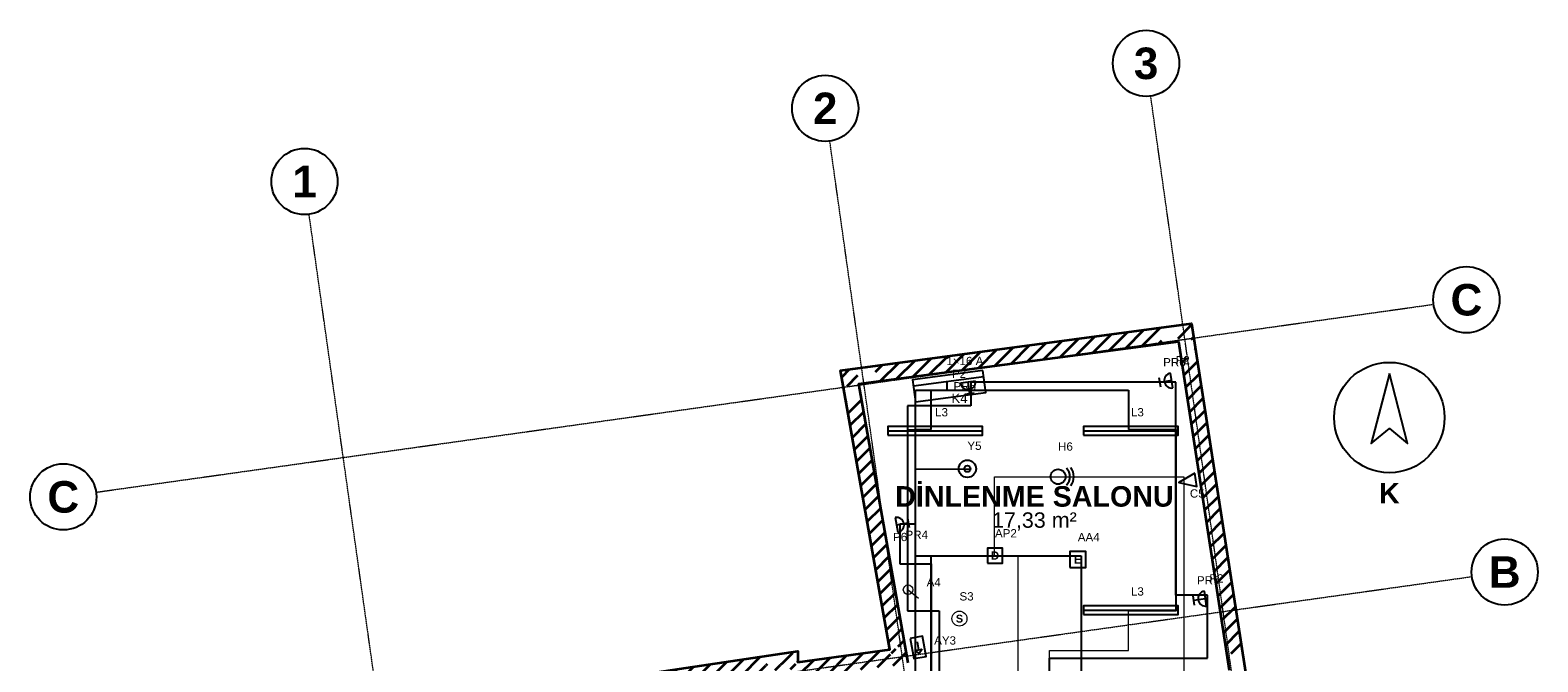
# Model space of a CAD drawing. Header units: millimetres. Extents: x -4681 to 15681, y -5011 to 17012.
# Tile 2 of 2: x -4681 to 14432, y 9002 to 17012. Entities that reach past the tile are written whole.
import ezdxf
from ezdxf.enums import TextEntityAlignment as Align

# ---------------------------------------------------------------- set-up
doc = ezdxf.new("R2010")
doc.units = ezdxf.units.MM
doc.linetypes.add('DASHDOT', pattern=[3.556, 2.54, -0.508, 0, -0.508])
doc.linetypes.add('DASHED', pattern=[1.524, 1.27, -0.254])
for name, color, linetype, lineweight in [('A-DUVAR-MEVCUT', 8, 'Continuous', 35), ('A-YAZI', 7, 'Continuous', 13), ('E-AYD-ACIL', 3, 'Continuous', 25), ('E-AYD-ANAHTAR', 2, 'Continuous', 18), ('E-AYD-ARMATUR', 2, 'Continuous', 25), ('E-AYD-LINYE', 2, 'Continuous', 25), ('E-AYD-SORTI', 2, 'DASHED', 18), ('E-KUVVET-CIHAZ', 5, 'Continuous', 25), ('E-KUVVET-LINYE', 5, 'Continuous', 25), ('E-KUVVET-PRIZ', 5, 'Continuous', 25), ('E-ZAYIF-KAMERA', 6, 'Continuous', 25), ('E-ZAYIF-LINYE', 6, 'DASHED', 13), ('E-ZAYIF-SES', 6, 'Continuous', 25), ('E-ZAYIF-TAVA', 6, 'Continuous', 18), ('E-ZAYIF-VERI', 6, 'Continuous', 25), ('E-ZAYIF-YANGIN', 1, 'Continuous', 25), ('G-AKS-BALON', 8, 'Continuous', 25), ('G-AKS-HAT', 8, 'DASHDOT', 18), ('G-KUZEY', 7, 'Continuous', 25)]:
    doc.layers.add(name, color=color, linetype=linetype, lineweight=lineweight)
doc.styles.add('GYM', font='arial.ttf')
doc.styles.add('GYM-B', font='arialbd.ttf')

# ---------------------------------------------------------------- blocks, each defined once
blk = doc.blocks.new('G_KUZEY')
blk.add_lwpolyline([(0, 560), (-230, -330), (0, -140), (230, -330)], close=True)
blk.add_circle((0, 0), 700)
at = {"style": 'GYM-B'}
blk.add_text('K', height=260, dxfattribs=at).set_placement((0, -960), align=Align.MIDDLE_CENTER)
blk = doc.blocks.new('E_ARMATUR_LINEER')
blk.add_line((-600, 0), (600, 0))
blk.add_lwpolyline([(-600, -55), (600, -55), (600, 55), (-600, 55)], close=True)
at = {"style": 'GYM'}
blk.add_attdef('LINYE', (0, 185), '', height=105, dxfattribs=at)
blk = doc.blocks.new('E_ACIL')
blk.add_lwpolyline([(-100, -100), (100, -100), (100, 100), (-100, 100)], close=True)
at = {"style": 'GYM-B'}
blk.add_text('E', height=110, dxfattribs=at).set_placement((0, 0), align=Align.MIDDLE_CENTER)
at = {"style": 'GYM'}
blk.add_attdef('KOD', (0, 230), '', height=105, dxfattribs=at)
blk = doc.blocks.new('E_YONLENDIRME')
for points in [[(-130, -80), (130, -80), (130, 80), (-130, 80)], [(30, 45), (80, 0), (30, -45)]]:
    blk.add_lwpolyline(points, close=True)
blk.add_lwpolyline([(-70, 0), (30, 0)])
at = {"style": 'GYM'}
blk.add_attdef('KOD', (0, 205), '', height=105, dxfattribs=at)
blk = doc.blocks.new('E_ANAHTAR')
blk.add_line((0, 0), (130, 110))
blk.add_circle((0, 0), 60)
at = {"style": 'GYM'}
blk.add_attdef('KOD', (0, 240), '', height=105, dxfattribs=at)
blk = doc.blocks.new('E_SENSOR')
blk.add_circle((0, 0), 95)
at = {"style": 'GYM-B'}
blk.add_text('S', height=100, dxfattribs=at).set_placement((0, 0), align=Align.MIDDLE_CENTER)
at = {"style": 'GYM'}
blk.add_attdef('KOD', (0, 230), '', height=105, dxfattribs=at)
blk = doc.blocks.new('E_PRIZ')
for p, q in [((-95, 0), (95, 0)), ((-60, 150), (60, 150)), ((0, 0), (0, 150))]:
    blk.add_line(p, q)
blk.add_arc((0, 0), 95, 0, 180)
at = {"style": 'GYM'}
for tag, p in [('KOD', (195, 80)), ('LINYE', (195, -80))]:
    blk.add_attdef(tag, p, '', height=105, dxfattribs=at)
blk = doc.blocks.new('M_KLIMA_IC')
blk.add_line((-450, -60), (450, -60))
blk.add_lwpolyline([(-450, -140), (450, -140), (450, 140), (-450, 140)], close=True)
at = {"style": 'GYM'}
for tag, p, height in [('KOD', (0, 215), 120), ('KAPASITE', (0, -270), 105)]:
    blk.add_attdef(tag, p, '', height=height, dxfattribs=at)
blk = doc.blocks.new('E_KAMERA')
blk.add_lwpolyline([(-110, -85), (110, 0), (-110, 85)], close=True)
at = {"style": 'GYM'}
blk.add_attdef('KOD', (0, 210), '', height=105, dxfattribs=at)
blk = doc.blocks.new('E_HOPARLOR')
blk.add_circle((0, 0), 95)
for radius, start, end in [(150, -45, 45), (200, -35, 35)]:
    blk.add_arc((0, 0), radius, start, end)
at = {"style": 'GYM'}
blk.add_attdef('KOD', (0, 330), '', height=105, dxfattribs=at)
blk = doc.blocks.new('E_VERI')
blk.add_lwpolyline([(-95, -95), (95, -95), (95, 95), (-95, 95)], close=True)
at = {"style": 'GYM-B'}
blk.add_text('D', height=105, dxfattribs=at).set_placement((0, 0), align=Align.MIDDLE_CENTER)
at = {"style": 'GYM'}
blk.add_attdef('KOD', (0, 230), '', height=105, dxfattribs=at)
blk = doc.blocks.new('E_DEDEKTOR')
for radius in [110, 40]:
    blk.add_circle((0, 0), radius)
at = {"style": 'GYM'}
blk.add_attdef('KOD', (0, 240), '', height=105, dxfattribs=at)

msp = doc.modelspace()

# ---------------------------------------------------------------- hatches: boundary and pattern name
at = {"layer": 'A-DUVAR-MEVCUT'}
h = msp.add_hatch(dxfattribs=at)
h.set_pattern_fill('ANSI31', scale=40)
h.paths.add_polyline_path([(756, 6840), (760, 6814), (957, 6846), (953, 6872)])
h.paths.add_polyline_path([(970, 6843), (760, 6814), (756, 6840), (550, 6819), (550, 7020), (588, 7024), (970, 7024)])
h.paths.add_polyline_path([(760, 6814), (1178, 6873), (1150, 7071), (732, 7012)])
h.paths.add_polyline_path([(1149, 7083), (1178, 6873), (968, 6843), (968, 7083)])
h.paths.add_polyline_path([(1178, 6873), (1133, 7198), (935, 7171), (979, 6845)])
h.paths.add_polyline_path([(999, 7408), (1032, 7185), (1133, 7198), (1162, 6988), (923, 6988), (923, 7408)])
h.paths.add_polyline_path([(1133, 7198), (1032, 7185), (1058, 6986), (1159, 6999)])
h.paths.add_polyline_path([(1001, 7395), (1032, 7185), (1133, 7198), (1164, 6975), (822, 6975), (822, 7047), (850, 7050), (822, 7237), (822, 7395)])
h.paths.add_polyline_path([(1032, 7185), (864, 8310), (666, 8281), (834, 7155)])
h.paths.add_polyline_path([(1074, 8342), (864, 8310), (895, 8100), (693, 8100), (654, 8362), (654, 8481), (916, 8520), (1074, 8520)])
h.paths.add_polyline_path([(864, 8310), (4855, 8908), (4826, 9106), (834, 8508)])
h.paths.add_polyline_path([(4645, 9079), (4907, 9118), (5051, 9118), (5053, 8996), (5065, 8998), (5065, 8796), (4858, 8767), (4855, 8908), (4645, 8877)])
h.paths.add_polyline_path([(4855, 8908), (4858, 8767), (5058, 8772), (5055, 8912)])
h.paths.add_polyline_path([(5068, 8977), (5068, 8796), (4858, 8767), (4855, 8908), (4648, 8877), (4648, 8977)])
h.paths.add_polyline_path([(4858, 8767), (6449, 8988), (6422, 9186), (4831, 8965)])
h.paths.add_polyline_path([(6412, 9198), (6449, 8988), (6239, 8959), (6239, 9198)])
h.paths.add_polyline_path([(6449, 8988), (5826, 12526), (5629, 12492), (6252, 8954)])
h.paths.add_polyline_path([(6036, 12554), (5826, 12526), (5863, 12316), (5660, 12316), (5616, 12566), (5616, 12700), (5888, 12736), (6036, 12736)])
h.paths.add_polyline_path([(5826, 12526), (9876, 13066), (9849, 13265), (5800, 12725)])
h.paths.add_polyline_path([(9908, 12856), (9876, 13066), (9666, 13038), (9666, 13240), (9938, 13276), (10046, 13276), (10086, 13017), (10086, 12856)])
h.paths.add_polyline_path([(9876, 13066), (10521, 8898), (10719, 8928), (10073, 13097)])
h.paths.add_polyline_path([(10554, 8688), (10521, 8898), (10489, 9108), (10691, 9108), (10719, 8928), (10731, 8848), (10731, 8688)])
h.paths.add_polyline_path([(10521, 8898), (11111, 5092), (11308, 5122), (10719, 8928)])
h.paths.add_polyline_path([(11143, 4882), (11111, 5092), (11078, 5302), (11281, 5302), (11308, 5122), (11321, 5042), (11321, 4882)])
h.paths.add_polyline_path([(11111, 5092), (11722, 1144), (11920, 1174), (11308, 5122)])
h.paths.add_polyline_path([(11512, 1131), (11722, 1144), (11690, 1354), (11892, 1354), (11932, 1095), (11932, 957), (11570, 934), (11512, 934)])
h.paths.add_polyline_path([(11722, 1144), (10589, 1072), (10601, 873), (11735, 944)])
h.paths.add_polyline_path([(10379, 1282), (10562, 1282), (10589, 1072), (10799, 1086), (10799, 885), (10436, 862), (10414, 862), (10412, 877), (10394, 862), (10379, 862)])
h.paths.add_polyline_path([(10589, 1072), (10524, 1577), (10326, 1552), (10390, 1047)])
h.paths.add_polyline_path([(10314, 1367), (10314, 1558), (10524, 1577), (10551, 1367)])
h.paths.add_polyline_path([(10524, 1577), (10239, 1552), (10257, 1352), (10542, 1378)])
h.paths.add_polyline_path([(10449, 1342), (10266, 1342), (10239, 1552), (10449, 1570)])
h.paths.add_polyline_path([(10239, 1552), (10303, 1047), (10502, 1072), (10437, 1577)])
h.paths.add_polyline_path([(10093, 875), (10303, 1047), (10277, 1257), (10513, 1257), (10513, 867), (10414, 861), (10412, 877), (10363, 837), (10093, 837)])
h.paths.add_polyline_path([(10303, 1047), (9540, 421), (9667, 266), (10430, 892)])
h.paths.add_polyline_path([(9330, 248), (9540, 421), (9750, 593), (9750, 334), (9667, 266), (9600, 211), (9330, 211)])
h.paths.add_polyline_path([(9540, 421), (9046, 15), (9173, -139), (9667, 266)])
h.paths.add_polyline_path([(9256, -71), (9119, -184), (8836, -187), (8836, 13), (9046, 15), (9256, 188)])
h.paths.add_polyline_path([(9046, 15), (3378, -54), (3381, -253), (9049, -185)])
h.paths.add_polyline_path([(3588, -251), (3306, -254), (3168, -138), (3168, 124), (3378, -54), (3588, -51)])
h.paths.add_polyline_path([(3378, -54), (2142, 991), (2013, 839), (3249, -206)])
h.paths.add_polyline_path([(1932, 796), (1932, 1201), (2106, 1201), (2142, 991), (2352, 814), (2352, 781), (2080, 781), (2063, 796), (2066, 781), (2041, 781)])
h.paths.add_polyline_path([(2142, 991), (2060, 1478), (1863, 1445), (1944, 958)])
h.paths.add_polyline_path([(1850, 1268), (1850, 1474), (2060, 1478), (2095, 1268)])
h.paths.add_polyline_path([(2060, 1478), (1747, 1471), (1752, 1271), (2064, 1278)])
h.paths.add_polyline_path([(1957, 1261), (1782, 1261), (1747, 1471), (1957, 1476)])
h.paths.add_polyline_path([(1747, 1471), (1824, 1012), (2021, 1046), (1944, 1504)])
h.paths.add_polyline_path([(2034, 1222), (2034, 802), (1884, 802), (1614, 839), (1614, 1041), (1824, 1012), (1789, 1222)])
h.paths.add_polyline_path([(1824, 1012), (689, 1166), (662, 968), (1797, 814)])
h.paths.add_polyline_path([(664, 1376), (689, 1166), (899, 1138), (899, 957), (749, 957), (508, 989), (479, 1240), (479, 1376)])
h.paths.add_polyline_path([(689, 1166), (32, 6768), (-166, 6745), (490, 1143)])
h.paths.add_polyline_path([(242, 6789), (32, 6768), (57, 6558), (-144, 6558), (-178, 6842), (-178, 6948), (123, 6978), (242, 6978)])
h.paths.add_polyline_path([(32, 6768), (756, 6840), (736, 7039), (13, 6967)])
h.paths.add_polyline_path([(966, 6843), (760, 6814), (756, 6840), (546, 6819), (546, 7020), (847, 7050), (966, 7050)])

# ---------------------------------------------------------------- linework, layer by layer
msp.add_lwpolyline([(850, 7050), (636, 8479), (5050, 9139), (5053, 8996), (6216, 9158), (5593, 12697), (10043, 13291), (10719, 8928), (11308, 5122), (11953, 958), (10414, 861), (10412, 877), (9667, 266), (9119, -184), (3306, -254), (2063, 796), (2066, 778), (508, 989), (-190, 6947)], close=True, dxfattribs=at)
msp.add_lwpolyline([(6449, 8988), (5826, 12526), (9876, 13066), (10521, 8898)], dxfattribs=at)
at = {"layer": 'E-AYD-LINYE'}
for p, q in [((6743, 11947), (6743, 12447)), ((6743, 12447), (9243, 12447)), ((9243, 12447), (9243, 11947)), ((6543, 8347), (6543, 11947)), ((6543, 11947), (6743, 11947)), ((9243, 11947), (9843, 11947)), ((9843, 11947), (9843, 9647)), ((6543, 9147), (6543, 10347)), ((6543, 10347), (8643, 10347)), ((8643, 10347), (8643, 8647)), ((9843, 9647), (9243, 9647)), ((6543, 8747), (6543, 9147))]:
    msp.add_line(p, q, dxfattribs=at)
at = {"layer": 'E-AYD-SORTI'}
for p, q in [((6443, 9947), (6443, 11947)), ((6443, 11947), (6743, 11947)), ((9243, 9147), (9243, 9647)), ((8243, 7147), (8243, 9147)), ((8243, 9147), (9243, 9147))]:
    msp.add_line(p, q, dxfattribs=at)
at = {"layer": 'E-KUVVET-LINYE'}
for p, q in [((6543, 8347), (6543, 12447)), ((6543, 12447), (6943, 12447)), ((6943, 12447), (6943, 12547)), ((9743, 12547), (7243, 12547)), ((7243, 12547), (7243, 12247)), ((9843, 12547), (9743, 12547)), ((9843, 9847), (9843, 12547)), ((7243, 12247), (6443, 12247)), ((6443, 12247), (6443, 9647)), ((6543, 10747), (6343, 10747)), ((6343, 10747), (6343, 10247)), ((6543, 8747), (6543, 10747)), ((6743, 8647), (6743, 10347)), ((6743, 10347), (7543, 10347)), ((6343, 10247), (6743, 10247)), ((6743, 10247), (6743, 8247)), ((10243, 9847), (9843, 9847)), ((10243, 9047), (10243, 9847)), ((6443, 9647), (6843, 9647)), ((6843, 9647), (6843, 8247)), ((8243, 8747), (8243, 9047)), ((8243, 9047), (10243, 9047))]:
    msp.add_line(p, q, dxfattribs=at)
at = {"layer": 'E-ZAYIF-LINYE'}
for p, q in [((6543, 8747), (6543, 11447)), ((6543, 11447), (7243, 11447)), ((7243, 11447), (6543, 11447)), ((6543, 11447), (6543, 8447))]:
    msp.add_line(p, q, dxfattribs=at)
at = {"layer": 'E-ZAYIF-TAVA'}
for p, q in [((7543, 10347), (7543, 11347)), ((7543, 11347), (8343, 11347)), ((8343, 11347), (9943, 11347)), ((9943, 11347), (9943, 11247)), ((9943, 11247), (9943, 8847)), ((7843, 10347), (7543, 10347)), ((7843, 7947), (7843, 10347))]:
    msp.add_line(p, q, dxfattribs=at)
at = {"layer": 'G-AKS-BALON'}
for centre in [(9466, 16592), (5398, 16021), (-1203, 15093), (13527, 13594), (-4261, 11094), (14012, 10141)]:
    msp.add_circle(centre, 420, dxfattribs=at)
at = {"layer": 'G-AKS-HAT'}
for p, q in [((12173, -2676), (9524, 16177)), ((8106, -3247), (5456, 15605)), ((1505, -4175), (-1145, 14677)), ((-3845, 11153), (13111, 13536)), ((-3360, 7700), (13596, 10083))]:
    msp.add_line(p, q, dxfattribs=at)

# ---------------------------------------------------------------- block references
at = {"layer": 'E-AYD-ACIL'}
msp.add_blockref('E_ACIL', (8600, 10300), dxfattribs=at).add_auto_attribs({'KOD': 'AA4'})
ref = msp.add_blockref('E_YONLENDIRME', (6577, 9185), dxfattribs=dict(at, rotation=280))
ref.add_attrib('KOD', 'AY3', (6779, 9221), dxfattribs={"layer": '0', "height": 105, "style": 'GYM'})
at = {"layer": 'E-AYD-ANAHTAR'}
ref = msp.add_blockref('E_ANAHTAR', (6448, 9917), dxfattribs=dict(at, rotation=280))
ref.add_attrib('KOD', 'A4', (6684, 9959), dxfattribs={"layer": '0', "height": 105, "style": 'GYM'})
msp.add_blockref('E_SENSOR', (7100, 9550), dxfattribs=at).add_auto_attribs({'KOD': 'S3'})
at = {"layer": 'E-AYD-ARMATUR'}
for p in [(6791, 11930), (9274, 11930), (9274, 9657)]:
    msp.add_blockref('E_ARMATUR_LINEER', p, dxfattribs=at).add_auto_attribs({'LINYE': 'L3'})
at = {"layer": 'E-KUVVET-CIHAZ'}
ref = msp.add_blockref('M_KLIMA_IC', (6970, 12497), dxfattribs=dict(at, rotation=187.6))
ref.add_attrib('KOD', 'K4', (6998, 12284), dxfattribs={"layer": '0', "height": 120, "style": 'GYM'})
ref.add_attrib('KAPASITE', '1×16 A', (6934, 12765), dxfattribs={"layer": '0', "height": 105, "style": 'GYM'})
at = {"layer": 'E-KUVVET-PRIZ'}
ref = msp.add_blockref('E_PRIZ', (9791, 12569), dxfattribs=dict(at, rotation=98.8))
ref.add_attrib('KOD', 'PR6', (9682, 12749), dxfattribs={"layer": '0', "height": 105, "style": 'GYM'})
ref.add_attrib('LINYE', 'P2', (9840, 12774), dxfattribs={"layer": '0', "height": 105, "style": 'GYM'})
ref = msp.add_blockref('E_PRIZ', (7208, 12549), dxfattribs=dict(at, rotation=187.6))
ref.add_attrib('KOD', 'PR5', (7025, 12444), dxfattribs={"layer": '0', "height": 105, "style": 'GYM'})
ref.add_attrib('LINYE', 'P2', (7004, 12603), dxfattribs={"layer": '0', "height": 105, "style": 'GYM'})
ref = msp.add_blockref('E_PRIZ', (6303, 10739), dxfattribs=dict(at, rotation=280))
ref.add_attrib('KOD', 'PR4', (6416, 10561), dxfattribs={"layer": '0', "height": 105, "style": 'GYM'})
ref.add_attrib('LINYE', 'P6', (6258, 10533), dxfattribs={"layer": '0', "height": 105, "style": 'GYM'})
ref = msp.add_blockref('E_PRIZ', (10219, 9803), dxfattribs=dict(at, rotation=98.8))
ref.add_attrib('KOD', 'PR7', (10110, 9983), dxfattribs={"layer": '0', "height": 105, "style": 'GYM'})
ref.add_attrib('LINYE', 'P2', (10268, 10008), dxfattribs={"layer": '0', "height": 105, "style": 'GYM'})
at = {"layer": 'E-ZAYIF-KAMERA'}
ref = msp.add_blockref('E_KAMERA', (9989, 11293), dxfattribs=dict(at, rotation=188.8))
ref.add_attrib('KOD', 'C5', (10021, 11085), dxfattribs={"layer": '0', "height": 105, "style": 'GYM'})
at = {"layer": 'E-ZAYIF-SES'}
msp.add_blockref('E_HOPARLOR', (8350, 11350), dxfattribs=at).add_auto_attribs({'KOD': 'H6'})
at = {"layer": 'E-ZAYIF-VERI'}
msp.add_blockref('E_VERI', (7550, 10350), dxfattribs=at).add_auto_attribs({'KOD': 'AP2'})
at = {"layer": 'E-ZAYIF-YANGIN'}
msp.add_blockref('E_DEDEKTOR', (7200, 11450), dxfattribs=at).add_auto_attribs({'KOD': 'Y5'})
at = {"layer": 'G-KUZEY'}
msp.add_blockref('G_KUZEY', (12550, 12100), dxfattribs=at)

# ---------------------------------------------------------------- texts
at = {"layer": 'A-YAZI'}
for s, height, style, p in [('DİNLENME SALONU', 260, 'GYM-B', (8050, 11100)), ('17,33 m²', 195, 'GYM', (8050, 10800))]:
    msp.add_text(s, height=height, dxfattribs=dict(at, style=style)).set_placement(p, align=Align.MIDDLE_CENTER)
at = {"layer": 'G-AKS-BALON', "style": 'GYM-B'}
for s, p in [('3', (9466, 16592)), ('2', (5398, 16021)), ('1', (-1203, 15093)), ('C', (13527, 13594)), ('C', (-4261, 11094)), ('B', (14012, 10141))]:
    msp.add_text(s, height=399, dxfattribs=at).set_placement(p, align=Align.MIDDLE_CENTER)

doc.saveas('drawing.dxf')
